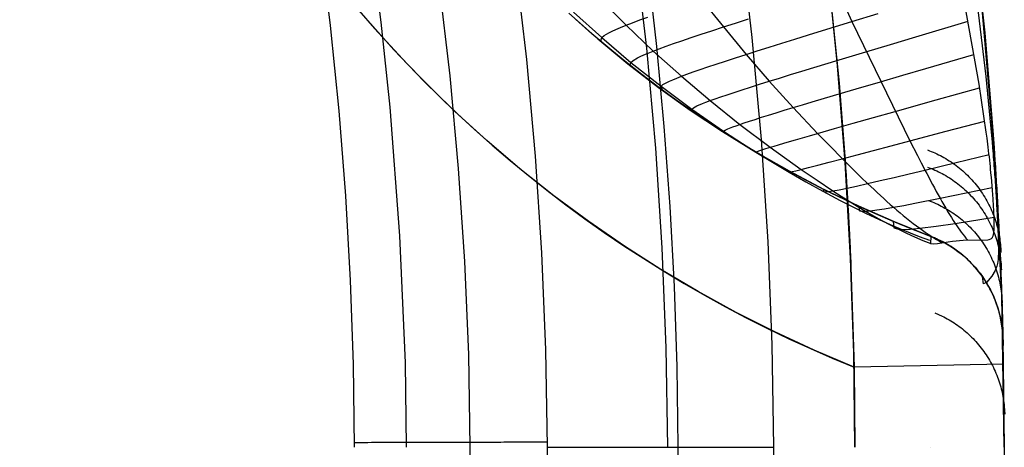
# Model space of a CAD drawing. Header units: millimetres. Extents: x -118 to 118, y -118 to 118.
# Tile 60 of 68: x 91 to 117, y 0 to 11. Entities that reach past the tile are written whole.
import ezdxf

# ---------------------------------------------------------------- set-up
doc = ezdxf.new("R2010")
doc.units = ezdxf.units.MM
doc.header["$MEASUREMENT"] = 0
doc.layers.add('Predefinito', color=5, linetype='Continuous')

msp = doc.modelspace()

# ---------------------------------------------------------------- linework, layer by layer
at = {"layer": 'Predefinito'}
for points in [[(113.5, 0), (113.472, 2.519), (113.387, 5.06), (113.244, 7.62), (113.041, 10.198), (112.777, 12.793), (112.45, 15.401), (112.06, 18.022), (111.605, 20.653), (111.084, 23.291), (110.497, 25.935), (109.842, 28.583), (109.119, 31.23), (108.326, 33.877), (107.465, 36.518), (106.533, 39.153), (105.531, 41.779), (104.459, 44.392), (103.316, 46.99), (102.103, 49.57), (100.82, 52.13), (99.468, 54.666), (98.046, 57.177), (96.556, 59.658)], [(108.5, 0), (108.458, 2.664), (108.35, 5.331), (108.175, 8.001), (107.933, 10.674), (107.627, 13.33), (107.256, 15.981), (106.82, 18.626), (106.319, 21.265), (105.755, 23.888), (105.129, 26.495), (104.439, 29.087), (103.687, 31.666), (102.872, 34.227), (101.997, 36.764), (101.061, 39.278), (100.065, 41.767), (99.006, 44.24), (97.889, 46.68), (96.715, 49.087), (95.483, 51.461), (94.186, 53.817), (92.835, 56.132), (91.429, 58.406)], [(117.5, 0), (117.43, 4.056), (117.22, 8.106), (116.87, 12.148), (116.381, 16.174), (115.754, 20.182), (114.988, 24.165), (114.086, 28.12), (113.047, 32.041), (111.874, 35.923), (110.567, 39.764), (109.129, 43.556), (107.56, 47.297), (105.864, 50.981), (104.041, 54.605), (102.094, 58.164)], [(91.159, 41.36), (92.147, 39.11), (93.075, 36.847), (93.959, 34.532), (94.78, 32.208), (95.54, 29.878), (96.238, 27.544), (96.876, 25.209), (97.454, 22.874), (97.972, 20.542), (98.432, 18.215), (98.833, 15.895), (99.177, 13.584), (99.465, 11.283), (99.698, 8.995), (99.877, 6.721), (100.003, 4.463), (100.078, 2.222), (100.103, 0)], [(105.848, 11.612), (106.626, 10.922), (107.428, 10.259), (108.252, 9.624), (109.098, 9.018), (109.964, 8.442), (110.85, 7.895), (111.754, 7.38), (112.675, 6.896), (113.612, 6.444), (114.564, 6.025), (115.53, 5.639)], [(115.53, 5.639), (114.564, 6.025), (113.612, 6.444), (112.675, 6.896), (111.754, 7.38), (110.85, 7.895), (109.964, 8.442), (109.098, 9.018), (108.252, 9.624), (107.428, 10.259), (106.626, 10.922), (105.848, 11.612)], [(113.48, 2.146), (112.412, 2.597), (111.36, 3.084), (110.326, 3.607), (109.309, 4.164), (108.312, 4.755), (107.336, 5.38), (106.382, 6.038), (105.45, 6.728), (104.543, 7.449), (103.66, 8.2), (102.803, 8.981), (101.974, 9.791), (101.172, 10.628), (100.399, 11.492)], [(113.48, 2.146), (112.412, 2.597), (111.36, 3.084), (110.326, 3.607), (109.309, 4.164), (108.312, 4.755), (107.336, 5.38), (106.382, 6.038), (105.45, 6.728), (104.543, 7.449), (103.66, 8.2), (102.803, 8.981), (101.974, 9.791), (101.172, 10.628), (100.399, 11.492)], [(115.53, 5.639), (115.03, 5.834), (114.531, 6.039), (114.033, 6.254), (113.537, 6.479), (113.042, 6.714), (112.55, 6.959), (112.06, 7.215), (111.572, 7.48), (111.087, 7.756), (110.605, 8.042), (110.127, 8.338), (109.653, 8.644), (109.183, 8.96), (108.717, 9.286), (108.256, 9.622), (107.8, 9.967), (107.349, 10.322), (106.904, 10.687), (106.465, 11.061), (106.032, 11.445)], [(117.464, 2.909), (117.462, 2.961), (117.46, 3.014), (117.456, 3.066), (117.451, 3.119), (117.446, 3.173), (117.439, 3.226), (117.432, 3.279), (117.423, 3.333), (117.414, 3.386), (117.403, 3.44), (117.392, 3.494), (117.379, 3.547), (117.365, 3.601), (117.351, 3.654), (117.335, 3.708), (117.318, 3.761), (117.301, 3.814), (117.282, 3.867), (117.262, 3.919), (117.241, 3.971), (117.219, 4.023), (117.196, 4.075), (117.172, 4.127), (117.147, 4.178), (117.121, 4.228), (117.095, 4.278), (117.067, 4.328), (117.038, 4.377), (117.008, 4.426), (116.977, 4.474), (116.946, 4.521), (116.913, 4.568), (116.88, 4.615), (116.845, 4.66), (116.81, 4.705), (116.774, 4.75), (116.737, 4.793), (116.7, 4.836), (116.661, 4.878), (116.622, 4.919), (116.582, 4.96), (116.542, 4.999), (116.501, 5.038), (116.459, 5.076), (116.416, 5.113), (116.373, 5.149), (116.33, 5.184), (116.286, 5.219), (116.241, 5.252), (116.196, 5.285), (116.15, 5.316), (116.104, 5.347), (116.058, 5.376), (116.011, 5.405), (115.964, 5.433), (115.917, 5.46), (115.869, 5.485), (115.821, 5.51), (115.773, 5.534), (115.725, 5.557), (115.676, 5.579), (115.628, 5.6), (115.579, 5.62), (115.53, 5.639)], [(115.53, 5.639), (115.627, 5.6), (115.722, 5.558), (115.816, 5.513), (115.909, 5.464), (115.999, 5.412), (116.088, 5.357), (116.175, 5.299), (116.26, 5.238), (116.342, 5.174), (116.423, 5.108), (116.5, 5.038), (116.576, 4.966), (116.649, 4.891), (116.719, 4.814), (116.786, 4.734), (116.851, 4.653), (116.913, 4.568), (116.972, 4.482), (117.028, 4.394), (117.08, 4.304), (117.13, 4.212), (117.176, 4.118), (117.219, 4.023), (117.259, 3.927), (117.295, 3.829), (117.328, 3.73), (117.358, 3.63), (117.383, 3.529), (117.406, 3.427), (117.425, 3.324), (117.44, 3.221), (117.452, 3.117), (117.46, 3.013), (117.464, 2.909)], [(113.397, 4.83), (113.48, 2.146)], [(117.464, 2.909), (117.5, 0)], [(117.464, 2.909), (117.5, 0)], [(117.479, 2.222), (113.48, 2.146)], [(113.48, 2.146), (113.5, 0)], [(113.5, 0), (113.48, 2.146)], [(117.5, 0), (117.464, -2.92)]]:
    msp.add_lwpolyline(points, dxfattribs=at)
at = {"layer": 'Predefinito', "extrusion": (-0.09521, 0.991349, -0.090348)}
msp.add_lwpolyline([(-117.092, -133.735), (-117.14, -133.82), (-117.185, -133.908), (-117.228, -133.997), (-117.268, -134.087), (-117.304, -134.179), (-117.338, -134.273), (-117.369, -134.367), (-117.396, -134.463), (-117.421, -134.559), (-117.442, -134.657), (-117.46, -134.754), (-117.474, -134.852), (-117.486, -134.951), (-117.494, -135.049), (-117.498, -135.147), (-117.5, -135.245)], dxfattribs=at)
at = {"layer": 'Predefinito', "extrusion": (-0.089298, 0.99136, -0.096084)}
msp.add_lwpolyline([(-117.15, -133.703), (-117.191, -133.784), (-117.23, -133.866), (-117.267, -133.95), (-117.301, -134.035), (-117.332, -134.121), (-117.361, -134.208), (-117.388, -134.296), (-117.411, -134.385), (-117.432, -134.474), (-117.45, -134.564), (-117.465, -134.655), (-117.478, -134.746), (-117.488, -134.837), (-117.494, -134.928), (-117.499, -135.019), (-117.5, -135.11)], dxfattribs=at)
at = {"layer": 'Predefinito', "extrusion": (-0.305501, 0.947393, -0.095476)}
msp.add_lwpolyline([(-102.853, -145.149), (-102.819, -145.058), (-102.783, -144.966), (-102.744, -144.876), (-102.703, -144.786), (-102.659, -144.697), (-102.613, -144.609), (-102.565, -144.521), (-102.515, -144.435), (-102.462, -144.349), (-102.407, -144.265), (-102.35, -144.182), (-102.291, -144.101), (-102.23, -144.02), (-102.167, -143.942), (-102.102, -143.864), (-102.034, -143.789), (-101.965, -143.715), (-101.895, -143.643), (-101.822, -143.573), (-101.748, -143.505), (-101.672, -143.438), (-101.595, -143.374), (-101.516, -143.312), (-101.437, -143.251), (-101.355, -143.193), (-101.273, -143.138), (-101.189, -143.084), (-101.105, -143.032), (-101.02, -142.983), (-100.933, -142.936), (-100.846, -142.892), (-100.759, -142.849), (-100.67, -142.809), (-100.58, -142.771), (-100.489, -142.735), (-100.397, -142.701), (-100.303, -142.669), (-100.208, -142.639), (-100.113, -142.611), (-100.016, -142.586), (-99.919, -142.563), (-99.82, -142.543), (-99.721, -142.524), (-99.622, -142.509), (-99.522, -142.495), (-99.421, -142.485), (-99.32, -142.476), (-99.219, -142.471), (-99.118, -142.467), (-99.017, -142.466), (-98.916, -142.468), (-98.815, -142.472), (-98.714, -142.479), (-98.614, -142.488), (-98.514, -142.5), (-98.414, -142.514), (-98.315, -142.531), (-98.217, -142.55), (-98.12, -142.571), (-98.023, -142.594), (-97.927, -142.62), (-97.833, -142.648), (-97.739, -142.678), (-97.647, -142.711)], dxfattribs=at)
at = {"layer": 'Predefinito', "extrusion": (-0.083373, 0.991079, -0.103981)}
msp.add_lwpolyline([(-117.205, -133.636), (-117.24, -133.712), (-117.273, -133.788), (-117.304, -133.866), (-117.332, -133.945), (-117.359, -134.025), (-117.383, -134.105), (-117.405, -134.186), (-117.425, -134.268), (-117.443, -134.35), (-117.458, -134.433), (-117.471, -134.516), (-117.481, -134.6), (-117.49, -134.683), (-117.495, -134.767), (-117.499, -134.85), (-117.5, -134.933)], dxfattribs=at)
at = {"layer": 'Predefinito', "extrusion": (-0.077593, 0.992547, -0.093965)}
msp.add_lwpolyline([(-117.261, -133.828), (-117.29, -133.897), (-117.316, -133.967), (-117.341, -134.038), (-117.365, -134.11), (-117.386, -134.182), (-117.406, -134.255), (-117.424, -134.328), (-117.44, -134.402), (-117.454, -134.476), (-117.466, -134.551), (-117.476, -134.626), (-117.485, -134.701), (-117.492, -134.776), (-117.496, -134.851), (-117.499, -134.926), (-117.5, -135.001)], dxfattribs=at)
at = {"layer": 'Predefinito', "extrusion": (-0.074706, 0.99343, -0.086695)}
msp.add_lwpolyline([(-117.288, -133.952), (-117.313, -134.018), (-117.337, -134.084), (-117.359, -134.151), (-117.38, -134.219), (-117.399, -134.288), (-117.416, -134.357), (-117.432, -134.426), (-117.447, -134.496), (-117.459, -134.566), (-117.47, -134.636), (-117.479, -134.706), (-117.487, -134.777), (-117.493, -134.848), (-117.497, -134.918), (-117.499, -134.989), (-117.5, -135.06)], dxfattribs=at)
at = {"layer": 'Predefinito', "extrusion": (-0.07178, 0.993861, -0.084185)}
msp.add_lwpolyline([(-117.313, -134.018), (-117.335, -134.08), (-117.356, -134.143), (-117.376, -134.206), (-117.394, -134.27), (-117.411, -134.335), (-117.426, -134.4), (-117.44, -134.465), (-117.453, -134.531), (-117.464, -134.596), (-117.473, -134.662), (-117.482, -134.729), (-117.488, -134.795), (-117.493, -134.861), (-117.497, -134.928), (-117.499, -134.994), (-117.5, -135.06)], dxfattribs=at)
at = {"layer": 'Predefinito', "extrusion": (-0.065264, 0.984389, -0.163457)}
msp.add_lwpolyline([(-117.35, -132.703), (-117.368, -132.76), (-117.384, -132.817), (-117.4, -132.874), (-117.415, -132.932), (-117.428, -132.99), (-117.441, -133.049), (-117.452, -133.107), (-117.462, -133.166), (-117.471, -133.225), (-117.479, -133.285), (-117.485, -133.344), (-117.491, -133.403), (-117.495, -133.463), (-117.498, -133.522), (-117.499, -133.582), (-117.5, -133.641)], dxfattribs=at)
at = {"layer": 'Predefinito', "extrusion": (-0.057327, 0.947833, -0.313569)}
msp.add_lwpolyline([(-117.373, -127.614), (-117.388, -127.666), (-117.402, -127.719), (-117.416, -127.772), (-117.428, -127.826), (-117.44, -127.879), (-117.45, -127.933), (-117.46, -127.987), (-117.468, -128.041), (-117.476, -128.096), (-117.482, -128.15), (-117.488, -128.205), (-117.492, -128.259), (-117.496, -128.314), (-117.498, -128.369), (-117.5, -128.424), (-117.5, -128.478)], dxfattribs=at)
at = {"layer": 'Predefinito', "extrusion": (-0.048022, 0.872778, -0.48575)}
msp.add_lwpolyline([(-117.385, -117.208), (-117.412, -117.308), (-117.435, -117.41), (-117.455, -117.512), (-117.471, -117.615), (-117.484, -117.718), (-117.493, -117.822), (-117.498, -117.926), (-117.5, -118.03)], dxfattribs=at)
at = {"layer": 'Predefinito', "extrusion": (-0.038231, 0.763086, -0.645166)}
msp.add_lwpolyline([(-117.389, -102.064), (-117.415, -102.162), (-117.437, -102.262), (-117.456, -102.363), (-117.472, -102.464), (-117.484, -102.566), (-117.493, -102.668), (-117.498, -102.77), (-117.5, -102.872)], dxfattribs=at)
at = {"layer": 'Predefinito', "extrusion": (0.029055, -0.632562, 0.773965)}
msp.add_lwpolyline([(117.383, -84.123), (117.397, -84.174), (117.41, -84.225), (117.423, -84.276), (117.434, -84.327), (117.445, -84.378), (117.454, -84.43), (117.463, -84.482), (117.471, -84.534), (117.478, -84.586), (117.483, -84.638), (117.489, -84.69), (117.493, -84.743), (117.496, -84.795), (117.498, -84.848), (117.5, -84.9), (117.5, -84.952)], dxfattribs=at)
at = {"layer": 'Predefinito', "extrusion": (0.999996, 4.55503e-05, 0.002697)}
msp.add_lwpolyline([(5.656, -100.311), (5.459, -111.966)], dxfattribs=at)
at = {"layer": 'Predefinito', "extrusion": (-0.000544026, 0.022634, 0.999744)}
msp.add_lwpolyline([(-115.604, -5.176), (-115.653, -5.156), (-115.702, -5.135), (-115.75, -5.114), (-115.799, -5.091), (-115.847, -5.067), (-115.896, -5.042), (-115.944, -5.016), (-115.991, -4.99), (-116.039, -4.962), (-116.086, -4.933), (-116.132, -4.904), (-116.179, -4.873), (-116.225, -4.841), (-116.27, -4.809), (-116.315, -4.775), (-116.359, -4.741), (-116.403, -4.705), (-116.447, -4.669), (-116.49, -4.632), (-116.532, -4.594), (-116.573, -4.555), (-116.614, -4.515), (-116.654, -4.474), (-116.694, -4.433), (-116.733, -4.39), (-116.771, -4.347), (-116.808, -4.303), (-116.844, -4.259), (-116.88, -4.213), (-116.914, -4.167), (-116.948, -4.12), (-116.981, -4.073), (-117.013, -4.025), (-117.044, -3.976), (-117.074, -3.927), (-117.103, -3.877), (-117.131, -3.827), (-117.159, -3.777), (-117.185, -3.725), (-117.21, -3.674), (-117.234, -3.622), (-117.257, -3.569), (-117.279, -3.517), (-117.3, -3.464), (-117.32, -3.41), (-117.339, -3.357), (-117.357, -3.303), (-117.373, -3.249), (-117.389, -3.195), (-117.404, -3.141), (-117.417, -3.087), (-117.43, -3.033), (-117.441, -2.978), (-117.451, -2.924), (-117.461, -2.87), (-117.469, -2.815), (-117.477, -2.761), (-117.483, -2.707), (-117.488, -2.653), (-117.492, -2.599), (-117.496, -2.546), (-117.498, -2.493), (-117.5, -2.439), (-117.5, -2.387)], dxfattribs=at)
at = {"layer": 'Predefinito', "extrusion": (0, 1, 0)}
for points in [[(-115.53, -100), (-115.53, 0)], [(-113.48, -99.999), (-113.48, 0)], [(-105.275, -143.679), (-111.338, -161)]]:
    msp.add_lwpolyline(points, dxfattribs=at)
at = {"layer": 'Predefinito', "extrusion": (0.003488, -0.120732, 0.992679)}
msp.add_lwpolyline([(116.548, -13.152), (116.602, -13.203), (116.655, -13.257), (116.707, -13.312), (116.758, -13.368), (116.807, -13.426), (116.855, -13.486), (116.902, -13.547), (116.947, -13.609), (116.991, -13.672), (117.033, -13.737), (117.074, -13.803), (117.113, -13.87), (117.15, -13.938), (117.186, -14.008), (117.22, -14.078), (117.252, -14.149), (117.282, -14.221), (117.31, -14.293), (117.336, -14.367), (117.361, -14.44), (117.383, -14.515), (117.404, -14.59), (117.422, -14.665), (117.439, -14.74), (117.453, -14.816), (117.466, -14.891), (117.476, -14.967), (117.485, -15.043), (117.492, -15.118), (117.496, -15.194), (117.499, -15.269), (117.5, -15.344)], dxfattribs=at)
at = {"layer": 'Predefinito', "extrusion": (0.005756, -0.177889, 0.984034)}
msp.add_lwpolyline([(116.902, -21.289), (116.937, -21.336), (116.971, -21.385), (117.004, -21.435), (117.037, -21.485), (117.068, -21.536), (117.099, -21.588), (117.128, -21.64), (117.157, -21.693), (117.184, -21.747), (117.211, -21.801), (117.236, -21.856), (117.261, -21.912), (117.284, -21.968), (117.306, -22.025), (117.327, -22.082), (117.346, -22.139), (117.365, -22.197), (117.383, -22.255), (117.399, -22.314), (117.414, -22.372), (117.428, -22.431), (117.44, -22.491), (117.452, -22.55), (117.462, -22.61), (117.471, -22.669), (117.479, -22.729), (117.485, -22.789), (117.491, -22.848), (117.495, -22.908), (117.498, -22.968), (117.499, -23.027), (117.5, -23.086)], dxfattribs=at)
at = {"layer": 'Predefinito', "extrusion": (0.007829, -0.225471, 0.974218)}
msp.add_lwpolyline([(117.084, -28.039), (117.133, -28.125), (117.179, -28.213), (117.223, -28.303), (117.263, -28.394), (117.3, -28.487), (117.335, -28.581), (117.366, -28.677), (117.394, -28.773), (117.419, -28.87), (117.441, -28.968), (117.459, -29.067), (117.474, -29.166), (117.485, -29.265), (117.493, -29.365), (117.498, -29.464), (117.5, -29.563)], dxfattribs=at)
at = {"layer": 'Predefinito', "extrusion": (0.011793, -0.311513, 0.950169)}
msp.add_lwpolyline([(117.253, -40.066), (117.283, -40.136), (117.31, -40.207), (117.336, -40.279), (117.36, -40.352), (117.382, -40.425), (117.403, -40.499), (117.421, -40.574), (117.438, -40.649), (117.452, -40.725), (117.465, -40.8), (117.476, -40.876), (117.484, -40.952), (117.491, -41.029), (117.496, -41.105), (117.499, -41.181), (117.5, -41.258)], dxfattribs=at)
at = {"layer": 'Predefinito', "extrusion": (0.021227, -0.498927, 0.866384)}
msp.add_lwpolyline([(117.363, -65.817), (117.379, -65.871), (117.395, -65.926), (117.409, -65.981), (117.422, -66.036), (117.435, -66.092), (117.446, -66.148), (117.456, -66.204), (117.465, -66.26), (117.474, -66.317), (117.481, -66.373), (117.487, -66.43), (117.491, -66.487), (117.495, -66.544), (117.498, -66.6), (117.499, -66.657), (117.5, -66.714)], dxfattribs=at)
at = {"layer": 'Predefinito', "extrusion": (-0.000431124, 0.018316, 0.999832)}
msp.add_lwpolyline([(-115.589, -4.776), (-115.638, -4.757), (-115.687, -4.736), (-115.736, -4.714), (-115.785, -4.692), (-115.834, -4.668), (-115.882, -4.643), (-115.931, -4.618), (-115.979, -4.591), (-116.026, -4.564), (-116.074, -4.535), (-116.121, -4.505), (-116.167, -4.475), (-116.214, -4.443), (-116.259, -4.411), (-116.305, -4.377), (-116.35, -4.343), (-116.394, -4.307), (-116.438, -4.271), (-116.481, -4.234), (-116.523, -4.196), (-116.565, -4.157), (-116.607, -4.117), (-116.647, -4.076), (-116.687, -4.035), (-116.726, -3.992), (-116.764, -3.949), (-116.802, -3.905), (-116.838, -3.86), (-116.874, -3.815), (-116.909, -3.768), (-116.943, -3.722), (-116.977, -3.674), (-117.009, -3.626), (-117.04, -3.577), (-117.07, -3.528), (-117.1, -3.478), (-117.128, -3.427), (-117.156, -3.377), (-117.182, -3.325), (-117.207, -3.273), (-117.232, -3.221), (-117.255, -3.169), (-117.277, -3.116), (-117.298, -3.063), (-117.318, -3.009), (-117.337, -2.955), (-117.355, -2.901), (-117.372, -2.847), (-117.388, -2.793), (-117.403, -2.739), (-117.416, -2.684), (-117.429, -2.63), (-117.441, -2.575), (-117.451, -2.52), (-117.461, -2.466), (-117.469, -2.411), (-117.476, -2.357), (-117.483, -2.303), (-117.488, -2.249), (-117.492, -2.195), (-117.496, -2.141), (-117.498, -2.087), (-117.5, -2.034), (-117.5, -1.981)], dxfattribs=at)
at = {"layer": 'Predefinito', "extrusion": (-0.000236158, 0.010181, 0.999948)}
msp.add_lwpolyline([(115.47, 6.602), (115.52, 6.584), (115.57, 6.564), (115.619, 6.543), (115.668, 6.522), (115.718, 6.499), (115.767, 6.476), (115.815, 6.451), (115.864, 6.426), (115.912, 6.399), (115.96, 6.372), (116.008, 6.343), (116.055, 6.314), (116.102, 6.283), (116.148, 6.252), (116.194, 6.219), (116.24, 6.186), (116.285, 6.152), (116.329, 6.116), (116.373, 6.08), (116.417, 6.043), (116.459, 6.005), (116.501, 5.966), (116.543, 5.926), (116.584, 5.886), (116.624, 5.844), (116.663, 5.802), (116.701, 5.759), (116.739, 5.715), (116.776, 5.67), (116.812, 5.625), (116.847, 5.579), (116.881, 5.532), (116.914, 5.485), (116.946, 5.437), (116.978, 5.388), (117.008, 5.339), (117.038, 5.289), (117.066, 5.239), (117.094, 5.188), (117.12, 5.137), (117.146, 5.086), (117.17, 5.034), (117.194, 4.981), (117.216, 4.929), (117.237, 4.876), (117.257, 4.823), (117.277, 4.769), (117.295, 4.715), (117.312, 4.662), (117.328, 4.608), (117.343, 4.554), (117.356, 4.499), (117.369, 4.445), (117.381, 4.391), (117.392, 4.337), (117.401, 4.282), (117.41, 4.228), (117.418, 4.174), (117.424, 4.12), (117.43, 4.066), (117.434, 4.013), (117.438, 3.959), (117.441, 3.906), (117.442, 3.853)], dxfattribs=at)
at = {"layer": 'Predefinito', "extrusion": (0.000370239, -0.015902, 0.999873)}
msp.add_lwpolyline([(115.698, 0.901), (115.792, 0.859), (115.885, 0.812), (115.932, 0.787), (115.978, 0.762), (116.024, 0.735), (116.069, 0.708), (116.115, 0.68), (116.159, 0.65), (116.204, 0.62), (116.248, 0.589), (116.292, 0.557), (116.335, 0.524), (116.378, 0.491), (116.42, 0.456), (116.462, 0.421), (116.503, 0.384), (116.544, 0.347), (116.584, 0.309), (116.623, 0.27), (116.662, 0.231), (116.7, 0.19), (116.738, 0.149), (116.774, 0.107), (116.81, 0.065), (116.846, 0.021), (116.88, -0.023), (116.914, -0.067), (116.946, -0.112), (116.978, -0.158), (117.009, -0.205), (117.04, -0.252), (117.069, -0.3), (117.097, -0.348), (117.125, -0.396), (117.152, -0.446), (117.177, -0.495), (117.202, -0.545), (117.226, -0.595), (117.248, -0.646), (117.27, -0.697), (117.291, -0.749), (117.311, -0.8), (117.33, -0.852), (117.347, -0.904), (117.364, -0.957), (117.38, -1.009), (117.395, -1.062), (117.409, -1.114), (117.421, -1.167), (117.433, -1.22), (117.444, -1.273), (117.454, -1.326), (117.463, -1.379), (117.471, -1.431), (117.478, -1.484), (117.484, -1.537), (117.489, -1.589), (117.493, -1.642), (117.498, -1.746), (117.5, -1.849)], dxfattribs=at)
at = {"layer": 'Predefinito', "extrusion": (0.001366, -0.054911, 0.99849)}
msp.add_lwpolyline([(115.999, -4.083), (116.08, -4.131), (116.16, -4.183), (116.238, -4.237), (116.316, -4.294), (116.392, -4.354), (116.467, -4.416), (116.54, -4.482), (116.611, -4.55), (116.68, -4.621), (116.747, -4.694), (116.812, -4.77), (116.874, -4.848), (116.934, -4.928), (116.991, -5.011), (117.046, -5.095), (117.098, -5.181), (117.147, -5.269), (117.192, -5.358), (117.235, -5.449), (117.275, -5.541), (117.311, -5.634), (117.344, -5.728), (117.374, -5.823), (117.401, -5.918), (117.425, -6.014), (117.445, -6.11), (117.462, -6.206), (117.476, -6.302), (117.486, -6.397), (117.494, -6.493), (117.499, -6.588), (117.5, -6.682)], dxfattribs=at)
at = {"layer": 'Predefinito', "extrusion": (1, 0, 0)}
for points in [[(2.909, -99.998), (2.909, 0)], [(2.146, -132), (2.146, -99.999)]]:
    msp.add_lwpolyline(points, dxfattribs=at)
at = {"layer": 'Predefinito', "extrusion": (-0.002771, 0.999996, -0.001033)}
msp.add_lwpolyline([(-100.102, -141.252), (-100.194, -141.219), (-100.286, -141.189), (-100.38, -141.16), (-100.475, -141.134), (-100.57, -141.11), (-100.667, -141.088), (-100.764, -141.068), (-100.863, -141.051), (-100.961, -141.037), (-101.061, -141.024), (-101.16, -141.015), (-101.261, -141.007), (-101.361, -141.003), (-101.462, -141), (-101.562, -141.001), (-101.663, -141.004), (-101.764, -141.009), (-101.864, -141.017), (-101.964, -141.027), (-102.064, -141.04), (-102.163, -141.056), (-102.262, -141.074), (-102.36, -141.094), (-102.457, -141.117), (-102.554, -141.142), (-102.649, -141.169), (-102.744, -141.199), (-102.837, -141.23), (-102.929, -141.264), (-103.02, -141.301), (-103.11, -141.339), (-103.198, -141.379), (-103.286, -141.421), (-103.373, -141.466), (-103.459, -141.513), (-103.544, -141.562), (-103.628, -141.613), (-103.711, -141.667), (-103.793, -141.723), (-103.874, -141.781), (-103.954, -141.841), (-104.032, -141.904), (-104.109, -141.968), (-104.184, -142.035), (-104.258, -142.103), (-104.33, -142.174), (-104.4, -142.246), (-104.469, -142.32), (-104.535, -142.395), (-104.6, -142.473), (-104.662, -142.551), (-104.723, -142.632), (-104.781, -142.713), (-104.838, -142.796), (-104.892, -142.88), (-104.944, -142.966), (-104.993, -143.052), (-105.041, -143.14), (-105.085, -143.228), (-105.128, -143.317), (-105.168, -143.407), (-105.206, -143.497), (-105.242, -143.588), (-105.275, -143.679)], dxfattribs=at)
at = {"layer": 'Predefinito'}
for points in [[(111.338, 0.012, -161), (111.294, 2.752, -161), (111.182, 5.491, -161), (111.003, 8.227, -161), (110.756, 10.96, -161), (110.442, 13.686, -161), (110.062, 16.406, -161), (109.615, 19.116, -161), (109.104, 21.815, -161), (108.527, 24.502, -161), (107.885, 27.175, -161), (107.179, 29.832, -161), (106.41, 32.472, -161), (105.576, 35.092, -161), (104.68, 37.692, -161), (103.722, 40.269, -161), (102.701, 42.823, -161), (101.617, 45.353, -161), (100.472, 47.856, -161), (99.265, 50.33, -161), (97.998, 52.773, -161), (96.672, 55.183, -161), (95.285, 57.559, -161)], [(108.775, 0.012, -153.679), (108.747, 2.155, -153.679), (108.675, 4.297, -153.679), (108.561, 6.439, -153.679), (108.404, 8.578, -153.679), (108.206, 10.715, -153.679), (107.966, 12.848, -153.679), (107.684, 14.977, -153.679), (107.36, 17.101, -153.679), (106.996, 19.218, -153.679), (106.59, 21.328, -153.679), (106.144, 23.431, -153.679), (105.657, 25.525, -153.679), (105.129, 27.609, -153.679), (104.562, 29.683, -153.679), (103.954, 31.746, -153.679), (103.307, 33.797, -153.679), (102.62, 35.835, -153.679)], [(105.275, 0.012, -143.679), (105.234, 2.604, -143.679), (105.128, 5.196, -143.679), (104.958, 7.785, -143.679), (104.724, 10.371, -143.679), (104.427, 12.951, -143.679), (104.067, 15.524, -143.679), (103.645, 18.088, -143.679), (103.16, 20.642, -143.679), (102.614, 23.184, -143.679), (102.007, 25.713, -143.679), (101.338, 28.227, -143.679), (100.61, 30.725, -143.679), (99.821, 33.204, -143.679), (98.972, 35.664, -143.679)], [(95.201, 35.012, -145.024), (96.057, 32.579, -145.026), (96.84, 30.166, -145.026), (97.551, 27.777, -145.027), (98.211, 25.352, -145.026), (98.811, 22.912, -145.025), (99.342, 20.508, -145.024), (99.805, 18.15, -145.022), (100.195, 15.896, -145.019), (100.534, 13.635, -145.017), (100.823, 11.367, -145.014), (101.062, 9.092, -145.011), (101.324, 5.653, -145.007), (101.468, 2.258, -145.002), (101.5, 0, -145)], [(97.106, 34.392, -141.415), (97.925, 31.993, -141.415), (98.685, 29.58, -141.414), (99.388, 27.155, -141.412), (100.032, 24.719, -141.411), (100.618, 22.274, -141.408), (101.145, 19.82, -141.405), (101.614, 17.36, -141.402), (102.024, 14.892, -141.398), (102.374, 12.417, -141.394), (102.664, 9.937, -141.39), (102.893, 7.453, -141.386), (103.059, 4.968, -141.383), (103.162, 2.484, -141.38), (103.199, 0.008, -141.379)], [(116.604, 14.485, -136.068), (116.976, 11.082, -135.787), (117.203, 8.354, -135.532), (117.227, 8.011, -135.497), (117.238, 7.84, -135.473), (117.249, 7.67, -135.445), (117.255, 7.585, -135.429), (117.26, 7.5, -135.411), (117.266, 7.416, -135.392), (117.271, 7.331, -135.371), (117.276, 7.248, -135.348), (117.281, 7.164, -135.324), (117.286, 7.081, -135.298), (117.291, 6.999, -135.27), (117.296, 6.918, -135.241), (117.301, 6.837, -135.21), (117.306, 6.758, -135.177), (117.31, 6.679, -135.142), (117.314, 6.601, -135.105), (117.319, 6.524, -135.067), (117.323, 6.448, -135.026), (117.327, 6.372, -134.984), (117.331, 6.298, -134.94), (117.335, 6.225, -134.894), (117.339, 6.152, -134.846), (117.343, 6.081, -134.796), (117.346, 6.01, -134.745), (117.35, 5.941, -134.692), (117.353, 5.874, -134.637), (117.356, 5.807, -134.581), (117.36, 5.742, -134.524), (117.363, 5.679, -134.465), (117.366, 5.617, -134.404), (117.369, 5.557, -134.343), (117.371, 5.498, -134.28), (117.374, 5.441, -134.215), (117.377, 5.385, -134.15), (117.379, 5.33, -134.083), (117.381, 5.277, -134.015), (117.384, 5.225, -133.945), (117.386, 5.175, -133.875), (117.388, 5.126, -133.803), (117.39, 5.079, -133.731), (117.392, 5.033, -133.657), (117.394, 4.988, -133.583), (117.396, 4.945, -133.508), (117.399, 4.863, -133.356), (117.402, 4.786, -133.201), (117.405, 4.714, -133.045), (117.408, 4.646, -132.887), (117.411, 4.582, -132.727), (117.413, 4.521, -132.565), (117.415, 4.463, -132.402), (117.417, 4.409, -132.238), (117.421, 4.307, -131.908), (117.424, 4.214, -131.575), (117.427, 4.127, -131.242), (117.43, 4.047, -130.908), (117.435, 3.902, -130.236), (117.439, 3.772, -129.561), (117.443, 3.656, -128.884), (117.449, 3.456, -127.524), (117.454, 3.289, -126.158), (117.458, 3.151, -124.789), (117.463, 2.946, -122.044), (117.466, 2.814, -119.291), (117.468, 2.74, -116.537), (117.468, 2.723, -111.026), (117.464, 2.909, -99.998)], [(112.303, 13.852, -129.386), (113.417, 11.385, -129.134), (114.975, 8.194, -128.739), (115.175, 7.803, -128.69), (115.275, 7.608, -128.659), (115.325, 7.511, -128.641), (115.376, 7.414, -128.621), (115.426, 7.318, -128.599), (115.477, 7.221, -128.574), (115.527, 7.126, -128.546), (115.578, 7.03, -128.515), (115.628, 6.936, -128.481), (115.679, 6.843, -128.444), (115.73, 6.75, -128.404), (115.78, 6.659, -128.36), (115.831, 6.569, -128.313), (115.882, 6.481, -128.263), (115.932, 6.394, -128.209), (115.983, 6.309, -128.152), (116.033, 6.225, -128.091), (116.084, 6.144, -128.028), (116.135, 6.064, -127.961), (116.185, 5.987, -127.891), (116.226, 5.926, -127.833), (116.267, 5.866, -127.772), (116.308, 5.809, -127.71), (116.349, 5.752, -127.646), (116.39, 5.698, -127.58), (116.431, 5.645, -127.513), (116.472, 5.594, -127.444), (116.513, 5.545, -127.374)], [(112.747, 13.053, -135), (113.081, 9.742, -135), (113.241, 7.664, -134.999), (113.248, 7.561, -134.994), (113.251, 7.509, -134.991), (113.255, 7.457, -134.987), (113.258, 7.405, -134.981), (113.262, 7.354, -134.975), (113.265, 7.302, -134.967), (113.268, 7.251, -134.959), (113.271, 7.2, -134.95), (113.275, 7.149, -134.94), (113.278, 7.099, -134.928), (113.281, 7.048, -134.916), (113.284, 6.998, -134.903), (113.287, 6.948, -134.89), (113.29, 6.899, -134.875), (113.293, 6.849, -134.859), (113.296, 6.8, -134.842), (113.299, 6.751, -134.825), (113.302, 6.703, -134.806), (113.305, 6.655, -134.787), (113.308, 6.607, -134.767), (113.31, 6.56, -134.746), (113.313, 6.513, -134.724), (113.316, 6.466, -134.701), (113.318, 6.42, -134.677), (113.321, 6.374, -134.653), (113.323, 6.329, -134.627), (113.326, 6.284, -134.601), (113.328, 6.24, -134.574), (113.331, 6.196, -134.547), (113.333, 6.152, -134.518), (113.335, 6.109, -134.489), (113.338, 6.067, -134.459), (113.34, 6.025, -134.428), (113.342, 5.984, -134.396), (113.344, 5.943, -134.363), (113.346, 5.902, -134.33), (113.348, 5.863, -134.296), (113.351, 5.824, -134.262), (113.352, 5.785, -134.226), (113.354, 5.747, -134.19), (113.356, 5.71, -134.154), (113.358, 5.674, -134.116), (113.36, 5.638, -134.078), (113.362, 5.603, -134.04), (113.363, 5.568, -134.001), (113.365, 5.535, -133.961), (113.367, 5.502, -133.921), (113.368, 5.47, -133.881), (113.37, 5.438, -133.839), (113.373, 5.378, -133.755), (113.375, 5.32, -133.669), (113.378, 5.265, -133.581), (113.38, 5.213, -133.491), (113.382, 5.164, -133.4), (113.385, 5.119, -133.306), (113.386, 5.076, -133.212), (113.388, 5.037, -133.115), (113.39, 5.002, -133.018), (113.391, 4.969, -132.919), (113.392, 4.94, -132.82), (113.394, 4.914, -132.719), (113.395, 4.892, -132.618), (113.395, 4.873, -132.516), (113.396, 4.857, -132.413), (113.397, 4.845, -132.311), (113.397, 4.837, -132.207), (113.397, 4.831, -132.104), (113.397, 4.83, -132)], [(116.679, 12.676, -135.037), (117.006, 9.912, -135.007), (117.159, 8.336, -135.014), (117.174, 8.17, -135.012), (117.187, 8.008, -135.006), (117.193, 7.928, -135.001), (117.2, 7.848, -134.994), (117.206, 7.769, -134.987), (117.212, 7.691, -134.977), (117.218, 7.612, -134.967), (117.224, 7.535, -134.954), (117.229, 7.457, -134.94), (117.235, 7.381, -134.924), (117.24, 7.304, -134.907), (117.245, 7.228, -134.887), (117.251, 7.153, -134.866), (117.256, 7.079, -134.843), (117.261, 7.006, -134.819), (117.265, 6.934, -134.792), (117.27, 6.863, -134.764), (117.274, 6.793, -134.734), (117.278, 6.723, -134.702), (117.283, 6.655, -134.668), (117.287, 6.587, -134.632), (117.291, 6.521, -134.594), (117.294, 6.455, -134.555), (117.298, 6.389, -134.513), (117.302, 6.326, -134.47), (117.305, 6.263, -134.425), (117.309, 6.201, -134.378), (117.312, 6.141, -134.33), (117.315, 6.082, -134.281), (117.318, 6.025, -134.23), (117.32, 5.97, -134.177), (117.323, 5.915, -134.123), (117.326, 5.863, -134.067), (117.328, 5.811, -134.011), (117.33, 5.762, -133.952), (117.332, 5.714, -133.892), (117.334, 5.667, -133.831), (117.336, 5.622, -133.768), (117.337, 5.578, -133.704), (117.339, 5.536, -133.639), (117.34, 5.496, -133.573), (117.341, 5.458, -133.505), (117.342, 5.421, -133.437), (117.343, 5.386, -133.367), (117.343, 5.353, -133.297), (117.343, 5.321, -133.226), (117.344, 5.292, -133.154), (117.344, 5.263, -133.081), (117.343, 5.237, -133.008), (117.343, 5.211, -132.934), (117.343, 5.187, -132.859), (117.342, 5.165, -132.783), (117.34, 5.123, -132.63), (117.338, 5.085, -132.474), (117.335, 5.051, -132.317), (117.332, 5.02, -132.158), (117.324, 4.966, -131.836), (117.316, 4.919, -131.512), (117.297, 4.843, -130.858), (117.255, 4.727, -129.543), (117.169, 4.572, -126.894), (117.024, 4.411, -121.561), (116.939, 4.367, -116.21), (116.913, 4.568, -99.999)], [(106.674, 12, -115.645), (107.381, 11.289, -115.551), (108.11, 10.597, -115.451), (108.861, 9.923, -115.346), (109.632, 9.27, -115.236), (110.424, 8.636, -115.12), (111.236, 8.022, -114.998), (112.067, 7.429, -114.874), (112.489, 7.14, -114.812), (112.916, 6.857, -114.739), (113.132, 6.718, -114.696), (113.348, 6.58, -114.647), (113.565, 6.446, -114.591), (113.783, 6.315, -114.529), (114.002, 6.187, -114.46), (114.223, 6.064, -114.384), (114.444, 5.945, -114.301), (114.665, 5.831, -114.212), (114.882, 5.726, -114.12), (115.099, 5.627, -114.022), (115.317, 5.534, -113.92), (115.536, 5.447, -113.813)], [(109.393, 11.987, -122.853), (109.984, 11.241, -122.734), (110.59, 10.507, -122.608), (111.212, 9.788, -122.476), (111.848, 9.083, -122.339), (112.499, 8.392, -122.191), (113.502, 7.382, -121.971), (113.673, 7.217, -121.93), (113.844, 7.053, -121.883), (114.015, 6.891, -121.828), (114.102, 6.81, -121.797), (114.188, 6.731, -121.765), (114.275, 6.651, -121.73), (114.361, 6.573, -121.692), (114.448, 6.496, -121.652), (114.535, 6.419, -121.61), (114.622, 6.344, -121.564), (114.71, 6.27, -121.517), (114.797, 6.197, -121.466), (114.885, 6.126, -121.413), (114.973, 6.056, -121.358), (115.061, 5.988, -121.3), (115.149, 5.922, -121.24), (115.237, 5.857, -121.178), (115.312, 5.803, -121.123), (115.387, 5.751, -121.067), (115.462, 5.701, -121.009), (115.537, 5.652, -120.95), (115.612, 5.604, -120.889), (115.688, 5.558, -120.827), (115.763, 5.513, -120.764), (115.839, 5.47, -120.699)], [(115.53, 5.639, -100), (115.526, 5.45, -113.323), (115.596, 5.442, -115.991), (115.712, 5.452, -118.651), (115.882, 5.477, -121.291), (116.112, 5.51, -123.897), (116.397, 5.538, -126.455), (117.057, 5.551, -131.406), (117.097, 5.557, -131.727), (117.136, 5.571, -132.058), (117.154, 5.583, -132.226), (117.172, 5.599, -132.4), (117.18, 5.61, -132.49), (117.188, 5.623, -132.582), (117.196, 5.638, -132.676), (117.203, 5.657, -132.773), (117.206, 5.668, -132.821), (117.21, 5.68, -132.87), (117.213, 5.692, -132.919), (117.215, 5.706, -132.967), (117.218, 5.721, -133.016), (117.22, 5.736, -133.064), (117.222, 5.753, -133.113), (117.224, 5.771, -133.161), (117.226, 5.791, -133.209), (117.227, 5.811, -133.257), (117.228, 5.833, -133.305), (117.229, 5.856, -133.353), (117.23, 5.881, -133.4), (117.231, 5.907, -133.446), (117.231, 5.934, -133.492), (117.231, 5.961, -133.536), (117.231, 5.99, -133.58), (117.23, 6.019, -133.622), (117.23, 6.049, -133.663), (117.229, 6.08, -133.703), (117.228, 6.111, -133.742), (117.227, 6.143, -133.78), (117.226, 6.176, -133.816), (117.225, 6.208, -133.851), (117.223, 6.241, -133.885), (117.222, 6.275, -133.917), (117.22, 6.309, -133.949), (117.219, 6.343, -133.98), (117.217, 6.378, -134.01), (117.215, 6.415, -134.04), (117.213, 6.451, -134.069), (117.21, 6.489, -134.097), (117.208, 6.527, -134.124), (117.206, 6.565, -134.151), (117.203, 6.604, -134.176), (117.2, 6.643, -134.2), (117.198, 6.681, -134.224), (117.195, 6.72, -134.246), (117.192, 6.759, -134.267), (117.19, 6.798, -134.287), (117.187, 6.836, -134.307), (117.184, 6.875, -134.325), (117.181, 6.913, -134.342), (117.178, 6.952, -134.358), (117.175, 6.99, -134.374), (117.172, 7.029, -134.389), (117.168, 7.069, -134.403), (117.165, 7.108, -134.416), (117.162, 7.147, -134.429), (117.158, 7.187, -134.44), (117.155, 7.227, -134.451), (117.151, 7.267, -134.461), (117.143, 7.347, -134.479), (117.135, 7.427, -134.495), (117.127, 7.509, -134.508), (117.118, 7.592, -134.518), (117.109, 7.677, -134.527), (117.1, 7.764, -134.533), (117.09, 7.851, -134.536), (117.08, 7.937, -134.537), (117.069, 8.023, -134.537), (117.059, 8.106, -134.534), (117.038, 8.268, -134.526), (117.017, 8.425, -134.513), (116.823, 9.707, -134.396), (116.438, 11.893, -134.267)], [(100.235, 11.683, -100), (100.651, 11.203, -100), (101.076, 10.732, -100), (101.509, 10.269, -100), (101.95, 9.814, -100), (102.4, 9.368, -100), (102.858, 8.93, -100), (103.323, 8.501, -100), (103.797, 8.08, -100), (104.279, 7.668, -100), (104.768, 7.265, -100), (105.264, 6.872, -100), (105.768, 6.487, -100), (106.279, 6.112, -100), (106.796, 5.747, -100), (107.321, 5.391, -100), (107.852, 5.045, -100), (108.389, 4.708, -100), (108.932, 4.382, -100), (109.482, 4.066, -100), (110.037, 3.76, -100), (110.598, 3.465, -100), (111.165, 3.18, -100), (111.736, 2.905, -99.999), (112.313, 2.641, -99.999), (112.894, 2.388, -99.999), (113.48, 2.146, -99.999)], [(105.974, 11.639, -107.862), (106.732, 10.955, -107.812), (107.512, 10.294, -107.76), (108.316, 9.657, -107.705), (109.141, 9.044, -107.647), (109.988, 8.456, -107.587), (110.855, 7.893, -107.523), (111.741, 7.357, -107.458), (112.191, 7.098, -107.425), (112.646, 6.847, -107.387), (113.105, 6.602, -107.34), (113.569, 6.367, -107.279), (113.802, 6.253, -107.244), (114.036, 6.142, -107.205), (114.27, 6.035, -107.163), (114.506, 5.931, -107.117), (114.743, 5.83, -107.069), (114.98, 5.733, -107.018), (115.218, 5.64, -106.964), (115.495, 5.538, -106.898)], [(108.357, 9.547, -100), (108.316, 9.657, -107.705), (108.369, 9.702, -109.63), (108.47, 9.758, -111.548), (108.541, 9.793, -112.504), (108.629, 9.831, -113.456), (108.735, 9.875, -114.403), (108.861, 9.923, -115.346), (109.007, 9.978, -116.283), (109.174, 10.037, -117.214), (109.361, 10.103, -118.137), (109.568, 10.173, -119.052), (109.795, 10.249, -119.958), (110.041, 10.33, -120.853), (110.306, 10.416, -121.737), (110.59, 10.507, -122.608), (110.892, 10.603, -123.467), (111.211, 10.704, -124.312), (111.546, 10.809, -125.145), (111.896, 10.918, -125.966), (112.259, 11.03, -126.775), (112.635, 11.146, -127.573), (113.417, 11.385, -129.134), (114.123, 11.601, -130.454)], [(106.762, 10.807, -100), (106.707, 10.869, -103.907), (106.732, 10.955, -107.812), (106.799, 11.013, -109.763), (106.92, 11.086, -111.708), (107.005, 11.129, -112.675), (107.109, 11.177, -113.639), (107.234, 11.23, -114.598), (107.381, 11.289, -115.551), (107.552, 11.355, -116.497), (107.746, 11.427, -117.437), (107.965, 11.505, -118.367)], [(107.549, 10.163, -100), (107.495, 10.219, -103.881), (107.512, 10.294, -107.76), (107.573, 10.346, -109.698), (107.684, 10.412, -111.63), (107.762, 10.45, -112.592), (107.858, 10.494, -113.55), (107.974, 10.543, -114.503), (108.11, 10.597, -115.451), (108.269, 10.657, -116.393), (108.45, 10.723, -117.328), (108.653, 10.795, -118.255), (108.877, 10.873, -119.173), (109.123, 10.957, -120.081), (109.389, 11.046, -120.978), (109.676, 11.141, -121.862), (109.984, 11.241, -122.734), (110.31, 11.346, -123.591), (110.656, 11.456, -124.434)], [(109.185, 8.958, -100), (109.141, 9.044, -107.647), (109.188, 9.08, -109.558), (109.278, 9.128, -111.462), (109.422, 9.19, -113.357), (109.518, 9.227, -114.298), (109.632, 9.27, -115.236), (109.765, 9.317, -116.168), (109.917, 9.37, -117.094), (110.088, 9.428, -118.013), (110.277, 9.49, -118.925), (110.485, 9.558, -119.828), (110.71, 9.63, -120.721), (110.952, 9.707, -121.604), (111.212, 9.788, -122.476), (111.488, 9.874, -123.336), (111.78, 9.965, -124.184), (112.087, 10.059, -125.02), (112.407, 10.157, -125.846), (113.083, 10.362, -127.464), (113.799, 10.577, -129.041), (114.453, 10.774, -130.393), (115.129, 10.976, -131.717), (116.531, 11.394, -134.293)], [(110.033, 8.398, -100), (109.988, 8.456, -107.587), (110.028, 8.482, -109.482), (110.107, 8.519, -111.373), (110.236, 8.569, -113.253), (110.322, 8.6, -114.189), (110.424, 8.636, -115.12), (110.544, 8.676, -116.047), (110.681, 8.721, -116.969), (110.835, 8.77, -117.884), (111.005, 8.824, -118.792), (111.192, 8.882, -119.692), (111.395, 8.945, -120.584), (111.614, 9.012, -121.466), (111.848, 9.083, -122.339), (112.098, 9.158, -123.2), (112.362, 9.237, -124.05), (112.928, 9.405, -125.72), (113.539, 9.586, -127.351), (114.186, 9.776, -128.945), (114.785, 9.951, -130.331), (115.404, 10.132, -131.691), (116.689, 10.505, -134.346)], [(110.899, 7.866, -100), (110.855, 7.893, -107.523), (110.888, 7.909, -109.402), (110.957, 7.934, -111.277), (111.07, 7.97, -113.144), (111.236, 8.022, -114.998), (111.342, 8.054, -115.919), (111.463, 8.09, -116.835), (111.599, 8.131, -117.746), (111.751, 8.175, -118.65), (111.916, 8.224, -119.548), (112.097, 8.276, -120.438), (112.291, 8.332, -121.319), (112.499, 8.392, -122.191), (112.956, 8.522, -123.907), (113.459, 8.665, -125.586), (114.002, 8.819, -127.229), (114.578, 8.981, -128.839), (115.677, 9.29, -131.663), (116.838, 9.616, -134.403)], [(111.783, 7.364, -100), (111.741, 7.357, -107.458), (111.827, 7.371, -111.181), (111.923, 7.394, -113.033), (112.067, 7.429, -114.874), (112.264, 7.479, -116.701), (112.513, 7.544, -118.508), (112.814, 7.623, -120.292), (113.165, 7.715, -122.045), (113.562, 7.82, -123.766), (114, 7.936, -125.454), (114.473, 8.061, -127.111), (114.975, 8.194, -128.739), (115.947, 8.452, -131.649), (116.975, 8.725, -134.483)], [(112.683, 6.892, -100), (112.646, 6.847, -107.387), (112.715, 6.833, -111.076), (112.796, 6.839, -112.912), (112.916, 6.857, -114.739), (113.082, 6.888, -116.554), (113.293, 6.931, -118.352), (113.547, 6.986, -120.13), (113.844, 7.053, -121.883), (114.18, 7.131, -123.607), (114.551, 7.218, -125.304), (114.951, 7.313, -126.975), (115.376, 7.414, -128.621), (116.21, 7.615, -131.611), (117.092, 7.828, -134.535)], [(113.599, 6.45, -100), (113.622, 6.325, -110.914), (113.686, 6.315, -112.725), (113.783, 6.315, -114.529), (113.917, 6.325, -116.323), (114.088, 6.347, -118.103), (114.295, 6.378, -119.866), (114.535, 6.419, -121.61), (114.808, 6.469, -123.33), (115.11, 6.526, -125.027), (115.78, 6.659, -128.36), (117.178, 6.947, -134.356)], [(114.529, 6.04, -100), (114.544, 5.868, -110.672), (114.665, 5.831, -114.212), (114.897, 5.828, -117.721), (115.237, 5.857, -121.178), (115.674, 5.912, -124.567), (116.185, 5.987, -127.891), (117.227, 6.153, -133.791)], [(117.464, 2.909, -99.998), (117.462, 2.964, -99.998), (117.459, 3.019, -99.998), (117.455, 3.075, -99.998), (117.45, 3.13, -99.998), (117.444, 3.185, -99.998), (117.437, 3.24, -99.998), (117.429, 3.295, -99.998), (117.42, 3.35, -99.999), (117.41, 3.404, -99.999), (117.399, 3.459, -99.999), (117.387, 3.513, -99.999), (117.374, 3.567, -99.999), (117.36, 3.62, -99.999), (117.345, 3.673, -99.999), (117.329, 3.727, -99.999), (117.312, 3.779, -99.999), (117.294, 3.832, -99.999), (117.275, 3.884, -99.999), (117.255, 3.936, -99.999), (117.235, 3.987, -99.999), (117.213, 4.038, -99.999), (117.19, 4.089, -99.999), (117.166, 4.139, -99.999), (117.142, 4.189, -99.999), (117.116, 4.238, -99.999), (117.09, 4.287, -99.999), (117.063, 4.335, -99.999), (117.034, 4.383, -99.999), (117.005, 4.43, -99.999), (116.975, 4.477, -99.999), (116.945, 4.523, -99.999), (116.913, 4.569, -99.999), (116.88, 4.614, -99.999), (116.847, 4.658, -99.999), (116.813, 4.702, -99.999), (116.778, 4.745, -99.999), (116.742, 4.787, -99.999), (116.706, 4.829, -99.999), (116.669, 4.87, -99.999), (116.631, 4.91, -100), (116.592, 4.95, -100), (116.552, 4.989, -100), (116.512, 5.027, -100), (116.471, 5.065, -100), (116.43, 5.101, -100), (116.388, 5.137, -100), (116.345, 5.172, -100), (116.301, 5.207, -100), (116.257, 5.24, -100), (116.212, 5.273, -100), (116.167, 5.305, -100), (116.121, 5.336, -100), (116.075, 5.366, -100), (116.027, 5.395, -100), (115.98, 5.424, -100), (115.932, 5.451, -100), (115.883, 5.478, -100), (115.834, 5.504, -100), (115.784, 5.529, -100), (115.734, 5.552, -100), (115.684, 5.576, -100), (115.633, 5.598, -100), (115.582, 5.619, -100), (115.53, 5.639, -100)], [(103.199, 0.008, -141.379), (103.17, -2.468, -141.379)], [(105.25, -2.579, -143.679), (105.275, 0.012, -143.679)], [(108.76, -2.13, -153.679), (108.775, 0.012, -153.679)], [(111.312, -2.728, -161), (111.338, 0.012, -161)]]:
    msp.add_polyline3d(points, dxfattribs=at)

doc.saveas('drawing.dxf')
